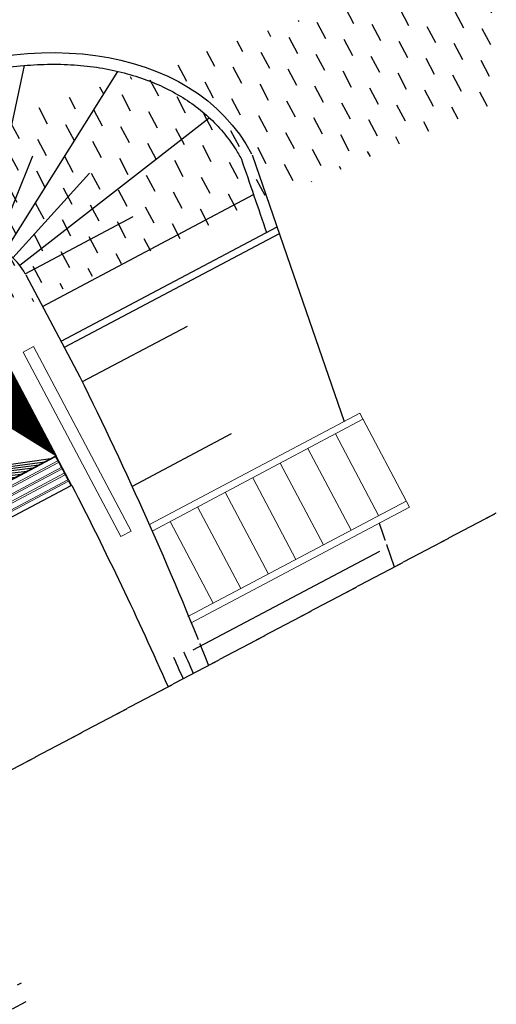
# Model space of a CAD drawing. Header units: millimetres. Extents: x 7530256134 to 7530295630, y 5726732434 to 5726764631.
# Tile 13 of 23: x 7530282394 to 7530286521, y 5726736428 to 5726744948. Entities that reach past the tile are written whole.
import ezdxf

# ---------------------------------------------------------------- set-up
doc = ezdxf.new("R2010")
doc.units = ezdxf.units.MM
doc.set_wipeout_variables(frame=1)
doc.linetypes.add('mp3', pattern=[6.25, 4.75, -1.5])
for name, color, linetype in [('0 wymiar', 32, 'Continuous'), ('1 cienka', 4, 'Continuous'), ('3 przerywana 02', 6, 'mp3'), ('4 średnia', 3, 'Continuous'), ('9 kreskowanie', 8, 'Continuous')]:
    doc.layers.add(name, color=color, linetype=linetype)
doc.layers.add('1  cienka', color=4, linetype='Continuous', lineweight=18)

# ---------------------------------------------------------------- blocks, each defined once
blk = doc.blocks.new('odw_lin_gora')
for p, q in [((-4.547473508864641e-13, 140.9999999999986), (-4.547473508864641e-13, 145.9999999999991)), ((-4.547473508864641e-13, 145.9999999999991), (664.9999999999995, 145.9999999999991)), ((-4.547473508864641e-13, 140.9999999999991), (664.9999999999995, 140.9999999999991)), ((-4.547473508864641e-13, 139.9999999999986), (89.49999999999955, 139.9999999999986)), ((4.547473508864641e-13, 99.98610037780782), (-4.547473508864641e-13, -99.98610037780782)), ((79.99999999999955, 139.9999999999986), (665, 139.9999999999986)), ((664.9999999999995, 145.9999999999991), (672.9999999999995, 145.9999999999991)), ((664.9999999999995, 145.9999999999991), (664.9999999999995, 140.9999999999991)), ((665, 139.9999999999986), (665, 100.0000000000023)), ((664.9999999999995, 120.9999999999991), (672.9999999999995, 120.9999999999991)), ((664.9999999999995, 100.0000000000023), (664.9999999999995, -100.0000000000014)), ((672.9999999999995, -146.0000000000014), (672.9999999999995, 145.9999999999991)), ((-4.547473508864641e-13, -140.0000000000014), (0, -99.9861003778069)), ((264.9999999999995, -140.0000000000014), (-4.547473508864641e-13, -140.0000000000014)), ((-4.547473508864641e-13, -146.0000000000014), (-4.547473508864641e-13, -141.0000000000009)), ((-4.547473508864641e-13, -141.0000000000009), (664.9999999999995, -141.0000000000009)), ((-4.547473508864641e-13, -146.0000000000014), (664.9999999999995, -146.0000000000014)), ((665, -140.0000000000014), (264.9999999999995, -140.0000000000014)), ((665, -100.0000000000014), (665, -140.0000000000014)), ((664.9999999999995, -121.0000000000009), (672.9999999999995, -121.0000000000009)), ((664.9999999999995, -146.0000000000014), (664.9999999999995, -141.0000000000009)), ((664.9999999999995, -146.0000000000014), (672.9999999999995, -146.0000000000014))]:
    blk.add_line(p, q)
for points in [[(5.114797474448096e-13, 99.98610037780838), (-4.547473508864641e-13, 139.9999999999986)], [(0, -99.9861003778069), (5.114797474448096e-13, 99.98610037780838)], [(664.9999999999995, 100.0000000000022), (664.9999999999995, -100.0000000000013)]]:
    blk.add_lwpolyline(points)
at = {"lineweight": 5}
for points in [[(5.115907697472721e-13, 100.0138996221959), (664.9999999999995, 100.0138996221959), (664.9999999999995, 85.43100373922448), (5.115907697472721e-13, 85.43100373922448)], [(5.115907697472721e-13, 99.98610037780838), (664.9999999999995, 99.98610037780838), (664.9999999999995, 85.40320449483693), (5.115907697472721e-13, 85.40320449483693)], [(5.115907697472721e-13, 35.78115949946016), (664.9999999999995, 35.78115949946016), (664.9999999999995, 21.1982636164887), (5.115907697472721e-13, 21.1982636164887)], [(5.115907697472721e-13, -35.78115949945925), (664.9999999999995, -35.78115949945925), (664.9999999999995, -21.19826361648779), (5.115907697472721e-13, -21.19826361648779)], [(5.115907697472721e-13, -100.013899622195), (664.9999999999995, -100.013899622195), (664.9999999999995, -85.43100373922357), (5.115907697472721e-13, -85.43100373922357)]]:
    blk.add_lwpolyline(points, close=True, dxfattribs=at)
blk = doc.blocks.new('sytuacja_k1')
at = {"layer": '9 kreskowanie'}
h = blk.add_hatch(dxfattribs=at)
h.set_pattern_fill('HONEY', color=256, scale=49.99999999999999, angle=62.10204981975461)
h.set_pattern_definition([(359.9999999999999, (-41302.67733430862, -58069.93327201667), (238.1250000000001, 137.4815322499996), [158.7499999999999, -317.4999999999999]), (119.9999999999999, (-41302.67733430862, -58069.93327201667), (-238.1249994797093, 137.4815331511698), [158.7499999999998, -317.4999999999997]), (59.99999999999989, (-41302.67733430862, -58069.93327201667), (5.202907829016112e-07, 274.9630654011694), [-317.4999999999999, 158.7499999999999])])
edge = h.paths.add_edge_path()
edge.add_line((6837.552384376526, 1449.979081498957), (5479.996334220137, 1449.995486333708))
edge.add_spline(control_points=[(7337.533483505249, 4068.440366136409), (7302.20431137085, 4068.44036422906), (7266.875111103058, 4067.010611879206), (7172.740587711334, 4059.383622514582), (7114.018927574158, 4050.638490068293), (6997.288790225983, 4025.228041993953), (6939.279999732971, 4008.562144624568), (6824.45300245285, 3967.386144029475), (6767.634903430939, 3942.875419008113), (6655.697447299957, 3886.148030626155), (6600.578518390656, 3853.930926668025), (6492.569816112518, 3782.007966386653), (6439.680604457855, 3742.301932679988), (6336.668504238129, 3655.706529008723), (6286.546158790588, 3608.817214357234), (6189.594657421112, 3508.250321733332), (6142.76594877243, 3454.572955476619), (6052.903212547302, 3340.910214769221), (6009.869523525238, 3280.92513023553), (5928.061207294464, 3155.204530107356), (5889.286818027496, 3089.469331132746), (5816.415846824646, 2952.874043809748), (5782.31942987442, 2882.01427589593), (5719.171528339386, 2735.853671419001), (5690.120160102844, 2660.553147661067), (5637.373732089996, 2506.243607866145), (5613.678753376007, 2427.234893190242), (5571.897839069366, 2266.281081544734), (5553.811960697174, 2184.336272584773), (5523.441318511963, 2018.312962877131), (5511.156593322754, 1934.234744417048), (5492.518295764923, 1764.769164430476), (5486.164743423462, 1679.382083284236), (5480.934847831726, 1545.887105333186), (5479.996334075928, 1497.941293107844), (5479.996334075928, 1449.995473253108)], knot_values=[0, 0, 0, 0, 0.05827760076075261, 0.05827760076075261, 0.1554887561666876, 0.1554887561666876, 0.2526999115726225, 0.2526999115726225, 0.3499110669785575, 0.3499110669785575, 0.4471222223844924, 0.4471222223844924, 0.5443333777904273, 0.5443333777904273, 0.6415445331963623, 0.6415445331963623, 0.7387556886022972, 0.7387556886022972, 0.8359668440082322, 0.8359668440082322, 0.9331779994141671, 0.9331779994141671, 1.030389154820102, 1.030389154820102, 1.127600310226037, 1.127600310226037, 1.224811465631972, 1.224811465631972, 1.322022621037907, 1.322022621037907, 1.419233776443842, 1.419233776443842, 1.516444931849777, 1.516444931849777, 1.570796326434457, 1.570796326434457, 1.570796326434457, 1.570796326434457], weights=[1, 1, 1, 1, 1, 1, 1, 1, 1, 1, 1, 1, 1, 1, 1, 1, 1, 1, 1, 1, 1, 1, 1, 1, 1, 1, 1, 1, 1, 1, 1, 1, 1, 1, 1, 1], degree=3, periodic=0)
edge.add_spline(control_points=[(8000.000066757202, 3963.887107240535), (7779.177872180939, 3998.738192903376), (7558.355678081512, 4033.589278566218), (7337.533483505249, 4068.440366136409)], knot_values=[1.570796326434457, 1.570796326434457, 1.570796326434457, 1.570796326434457, 2.243624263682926, 2.243624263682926, 2.243624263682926, 2.243624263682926], weights=[1, 1, 1, 1], degree=3, periodic=0)
edge.add_line((8000.000067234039, 3963.887109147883), (8000.000067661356, 1949.995470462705))
edge.add_line((8000.000068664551, 1949.995467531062), (7337.552385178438, 1949.995468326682))
edge.add_arc((7337.552383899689, 1449.995473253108), 499.9999994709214, 89.99999986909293, 180.0018781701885)
h = blk.add_hatch(dxfattribs=at)
h.set_pattern_fill('AR-B816', color=256, scale=0.7999999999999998, angle=37.27151979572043)
h.set_pattern_definition([(359.9999999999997, (-3125706.065613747, -20887.07139648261), (3.410605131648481e-13, 162.5599999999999), []), (90, (-3125706.065613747, -20887.07139648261), (-162.5599999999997, 162.5600000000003), [162.5599999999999, -162.5599999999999])])
h.paths.add_polyline_path([(8854.302411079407, 1450.000480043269), (7999.995008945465, 1449.995795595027), (7999.995007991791, 949.9954675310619), (5449.995008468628, 949.995461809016), (5449.995006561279, -950.0045324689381), (7999.995008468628, -950.0045305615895), (7999.995006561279, -1450.004202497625), (8854.30241060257, -1449.999516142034)])
at = {"layer": '1  cienka'}
for p, q in [((9759.177464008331, 3945.90799843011, -4.696716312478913e-07), (10679.17746400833, 3945.907996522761, -3.013658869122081e-07)), ((9759.177464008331, 3945.90799843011, -4.696716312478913e-07), (10679.17746400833, 3945.907996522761, -3.013658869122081e-07)), ((10619.17746496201, 1807.764970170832, -4.696716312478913e-07), (10619.17746543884, 3945.90799843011, -4.696716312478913e-07)), ((9819.177464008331, 3675.90799843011, -4.696716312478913e-07), (10619.17746400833, 3675.907996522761, -4.696716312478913e-07)), ((9819.177464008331, 3675.90799843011, -4.696716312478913e-07), (10619.17746400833, 3675.907996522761, -4.696716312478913e-07)), ((9819.177464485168, 3405.90799843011, -4.696716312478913e-07), (10619.17746448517, 3405.907996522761, -4.696716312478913e-07)), ((9819.177464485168, 3405.90799843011, -4.696716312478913e-07), (10619.17746448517, 3405.907996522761, -4.696716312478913e-07)), ((9819.177464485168, 3135.908000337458, -4.696716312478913e-07), (10619.17746448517, 3135.90799843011, -4.696716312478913e-07)), ((9819.177464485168, 2865.908000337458, -4.696716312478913e-07), (10619.17746448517, 2865.907996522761, -4.696716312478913e-07)), ((9819.177464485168, 2595.90799843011, -4.696716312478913e-07), (10619.17746448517, 2595.908000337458, -4.696716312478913e-07)), ((9819.177464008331, 2325.90799843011, -4.696716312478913e-07), (10619.17746448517, 2325.90799843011, -4.696716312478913e-07)), ((9819.177464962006, 2055.90799843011, -4.696716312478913e-07), (10619.17746496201, 2055.90799843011, -4.696716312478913e-07))]:
    blk.add_line(p, q, dxfattribs=at)
at = {"layer": '1  cienka', "elevation": -4.696716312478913e-07}
for points in [[(9759.177465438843, 1884.654540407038), (9759.177464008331, 3945.90799843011)], [(9819.177464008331, 3945.90799843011), (9819.177465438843, 1880.468158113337)], [(10679.17746448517, 1807.764970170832), (10679.17746448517, 3945.90799843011)]]:
    blk.add_lwpolyline(points, dxfattribs=at)
at = {"layer": '1  cienka'}
blk.add_lwpolyline([(9735.226735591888, 1618.007661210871), (7928.104653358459, 1618.007661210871), (7928.104653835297, 1718.056680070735), (9735.226734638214, 1718.007659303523)], close=True, dxfattribs=at)
at = {"layer": '1 cienka', "ltscale": 0.2}
for points in [[(10836.66927528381, 1634.607684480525, -0.001880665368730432), (11074.58685255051, 1618.738360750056, -0.001880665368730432)], [(10836.66623258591, 1534.409472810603, -0.001886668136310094), (11074.58685255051, 1518.489508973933, -0.001886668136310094)]]:
    blk.add_lwpolyline(points, format="xyb", dxfattribs=at)
at = {"layer": '3 przerywana 02'}
blk.add_line((11074.58685207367, -4501.287563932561), (11074.58685159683, 4587.573428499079), dxfattribs=at)
at = {"layer": '4 średnia'}
for p, q in [((8000.000066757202, 4064.706975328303), (8000.000067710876, 1949.995467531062)), ((8060.000066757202, 4055.311780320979), (8060.000068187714, 1949.995463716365))]:
    blk.add_line(p, q, dxfattribs=at)
for points in [[(7346.408496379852, 4168.440123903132), (8346.427390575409, 4011.850571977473), (9759.177464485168, 3792.142897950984)], [(10679.17746496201, 3649.066596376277), (11074.58685016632, 3587.573428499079)], [(7940.000010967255, 1449.995463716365), (8854.30241060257, 1450.000480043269), (8854.30241060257, -1449.999516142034), (7940.000010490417, -1450.004528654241)]]:
    blk.add_lwpolyline(points, dxfattribs=at)
at = {"layer": '4 średnia', "ltscale": 0.2}
for points in [[(7346.427324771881, 1949.995223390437), (8346.427390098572, 1949.995227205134, -0.02174584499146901), (11074.58685207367, 1766.341384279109, -0.02174584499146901)], [(9146.302448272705, 1450.000468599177, -0.01460487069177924), (11074.58685159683, 1370.947051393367, -0.01527363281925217)]]:
    blk.add_lwpolyline(points, format="xyb", dxfattribs=at)
at = {"layer": '4 średnia'}
blk.add_arc((7337.552382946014, 1449.995467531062), 499.9999999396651, 90.00001366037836, 180.0018578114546, dxfattribs=at)
at = {"layer": '4 średnia', "extrusion": (0, 0, -1)}
blk.add_ellipse((7337.53348493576, 1449.995471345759), major_axis=(3.522876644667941e-07, 2718.444892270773), ratio=0.7200944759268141, start_param=4.71238898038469, end_param=6.283185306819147, dxfattribs=at)
at = {"layer": '4 średnia'}
blk.add_open_spline([(5479.996334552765, 1449.995469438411), (5479.996334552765, 1497.941289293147), (5480.934846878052, 1545.887101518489), (5486.164742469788, 1679.382081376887), (5492.518294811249, 1764.769162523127), (5511.156593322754, 1934.2347425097), (5523.441318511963, 2018.312959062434), (5553.8119597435, 2184.336272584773), (5571.897839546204, 2266.281079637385), (5613.678753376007, 2427.234893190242), (5637.373732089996, 2506.243607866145), (5690.120160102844, 2660.553145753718), (5719.171526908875, 2735.853667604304), (5782.319430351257, 2882.014273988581), (5816.415846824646, 2952.8740419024), (5889.286818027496, 3089.469329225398), (5928.061206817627, 3155.204526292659), (6009.869523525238, 3280.925128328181), (6052.903213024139, 3340.910210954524), (6142.76594877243, 3454.57295356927), (6189.594656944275, 3508.250319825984), (6286.546159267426, 3608.817214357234), (6336.668504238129, 3655.706527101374), (6439.680603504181, 3742.301932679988), (6492.569816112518, 3782.007964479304), (6600.578518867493, 3853.930926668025), (6655.697448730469, 3886.148026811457), (6767.634903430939, 3942.875415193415), (6824.453002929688, 3967.386142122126), (6939.279999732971, 4008.56214080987), (6997.288790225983, 4025.228038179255), (7114.018926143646, 4050.638488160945), (7172.74058675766, 4059.383618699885), (7266.875111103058, 4067.010609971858), (7302.20431137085, 4068.440360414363), (7337.533483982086, 4068.440362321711), (7558.355678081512, 4033.589276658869), (7779.177872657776, 3998.738190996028), (8000.000066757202, 3963.887103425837)], degree=3, knots=[0, 0, 0, 0, 0.05435139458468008, 0.05435139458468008, 0.151562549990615, 0.151562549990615, 0.24877370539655, 0.24877370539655, 0.3459848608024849, 0.3459848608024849, 0.4431960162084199, 0.4431960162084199, 0.5404071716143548, 0.5404071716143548, 0.6376183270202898, 0.6376183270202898, 0.7348294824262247, 0.7348294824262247, 0.8320406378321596, 0.8320406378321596, 0.9292517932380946, 0.9292517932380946, 1.02646294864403, 1.02646294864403, 1.123674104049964, 1.123674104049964, 1.220885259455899, 1.220885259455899, 1.318096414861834, 1.318096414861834, 1.415307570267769, 1.415307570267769, 1.512518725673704, 1.512518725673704, 1.570796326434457, 1.570796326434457, 1.570796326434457, 2.243624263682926, 2.243624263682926, 2.243624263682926, 2.243624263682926], dxfattribs=at)
at = {"layer": '9 kreskowanie'}
for p, q in [((7656.455743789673, 1949.995467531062), (7656.406978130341, 4018.114407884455)), ((7250.741125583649, 1942.401606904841), (6889.521961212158, 3990.69484268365)), ((10896.33116388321, 3538.405778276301, -6.052427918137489e-09), (10896.33116436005, 1708.751716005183, -6.052427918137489e-09)), ((7087.562426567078, 1883.0139688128), (6165.744653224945, 3479.585091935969)), ((7337.560108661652, 1949.995465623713), (7337.510155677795, 3009.217913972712)), ((8396.331164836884, 2976.430364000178), (8396.331164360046, 1948.771081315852)), ((7166.558826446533, 1919.847787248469), (6828.266765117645, 2849.229405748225)), ((9396.331164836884, 2878.044164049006), (9396.331164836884, 1907.516402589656)), ((6954.528542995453, 1771.387345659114), (5742.101228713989, 2788.721854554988)), ((7016.154416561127, 1833.014197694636), (6468.006364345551, 2486.263390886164))]:
    blk.add_line(p, q, dxfattribs=at)
at = {"layer": '1  cienka', "xscale": -1, "rotation": 269.9999999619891}
blk.add_blockref('odw_lin_gora', (9000.30244731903, 777.0004705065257), dxfattribs=at)
blk.add_wipeout([(10836.739462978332, 3945.907999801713), (10836.663255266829, 1436.3514710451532), (10871.663255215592, 1436.3501319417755), (10871.739460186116, 3945.907999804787)]).dxf.layer = '1 cienka'

msp = doc.modelspace()

# ---------------------------------------------------------------- block references
at = {"layer": '0 wymiar', "rotation": 297.8979501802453}
msp.add_blockref('sytuacja_k1', (7530277285.15332, 5726748321.70091), dxfattribs=at)

doc.saveas('drawing.dxf')
